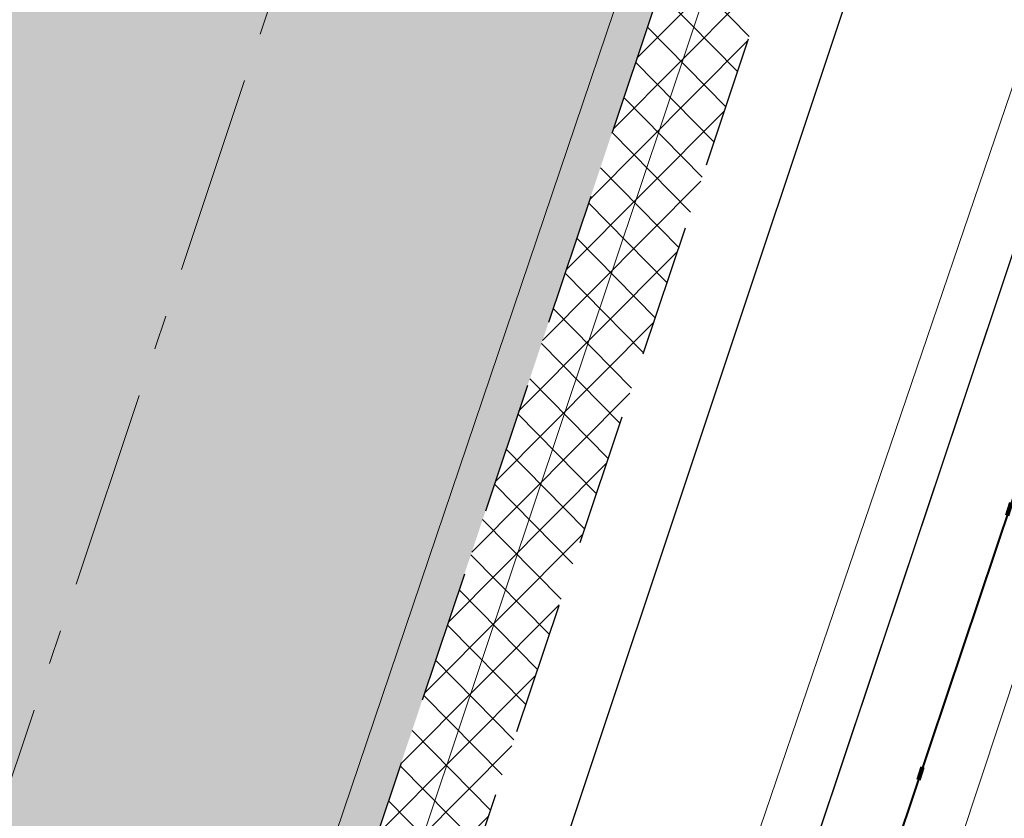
# Model space of a CAD drawing. Header units: metres. Extents: x 6599773 to 13199707, y 5688499 to 11377233.
# Tile 215 of 256: x 6600013 to 6600020, y 5689044 to 5689050. Entities that reach past the tile are written whole.
import ezdxf

# ---------------------------------------------------------------- set-up
doc = ezdxf.new("R2010")
doc.units = ezdxf.units.M
doc.header["$MEASUREMENT"] = 0
for name, pattern in [('1', [0]), ('2_OTKJ', [2, 1.5, -0.5]), ('3_EGJE', [2.5, 1.5, -0.3700000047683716, 0.2600001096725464, -0.369999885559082]), ('9', [1, 0, -1]), ('BTO', [0]), ('BUG', [1.5, 1, -0.5]), ('GUK', [2, 1.5, -0.5]), ('UPT', [0])]:
    doc.linetypes.add(name, pattern=pattern)
for name, color, linetype, lineweight in [('_kolor chodnik', 50, '1', 0), ('_kolor zjazdy kostka', 7, '1', 0), ('_kolor ścieżka', 10, '1', 0), ('_krawedz jezdni i pobocza', 7, 'BUG', 30), ('_linie rozgran', 100, '9', 90), ('_os', 7, '3_EGJE', 13), ('_row', 150, 'CONTINUOUS', 30), ('AS__Nowe_granice', 140, 'CONTINUOUS', 30), ('Kontury', 90, 'GUK', 5), ('OTK_L_0', 7, '2_OTKJ', 5), ('OTK_L_5', 7, 'CONTINUOUS', 5), ('UTTPOM_L_0', 30, 'UPT', 9)]:
    doc.layers.add(name, color=color, linetype=linetype, lineweight=lineweight)
for name, color, linetype, lineweight, true_color in [('_kolor jezdnia', 7, '1', 0, 0x00dbdb), ('_kolor pobocze', 7, '1', 0, 0xff66ff), ('_podział mój', 7, 'BTO', 40, 0xdb70ff)]:
    doc.layers.add(name, color=color, linetype=linetype, lineweight=lineweight, true_color=true_color)
pattern_1 = [(45, (0, 0), (-0.1767766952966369, 0.1767766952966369), []), (135, (0, 0), (-0.1767766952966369, -0.1767766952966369), [])]

msp = doc.modelspace()

# ---------------------------------------------------------------- hatches: boundary and pattern name
at = {"layer": '_kolor chodnik'}
h = msp.add_hatch(dxfattribs=at)
h.set_pattern_fill('ANSI37', color=256, scale=2)
h.set_pattern_definition(pattern_1)
h.paths.add_polyline_path([(6599849.938171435, 5688542.085872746), (6599852.232147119, 5688548.938742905), (6599853.573135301, 5688548.489851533), (6599853.827082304, 5688549.248475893), (6599851.793849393, 5688549.929093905), (6599849.895278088, 5688548.982823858), (6599847.823506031, 5688542.793750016)])
edge = h.paths.add_edge_path()
edge.add_line((6600018.106075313, 5689087.454911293), (6600022.42781917, 5689091.229234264))
edge.add_line((6600022.42781917, 5689091.229234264), (6600020.233254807, 5689093.742094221))
edge.add_line((6600020.233254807, 5689093.742094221), (6600017.159471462, 5689091.057656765))
edge.add_arc((6600023.275194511, 5689085.3851404), 8.341433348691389, 137.1531559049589, 148.8016577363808)
edge.add_line((6600016.140105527, 5689089.706021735), (6600018.106075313, 5689087.454911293))
h.paths.add_polyline_path([(6600038.501784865, 5689187.592294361), (6600037.906968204, 5689187.700586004), (6600037.63829624, 5689186.224843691), (6600038.240083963, 5689186.115282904)])
h.paths.add_polyline_path([(6600069.098302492, 5689360.276020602), (6600068.321239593, 5689360.413462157), (6600068.064048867, 5689358.936495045), (6600068.836639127, 5689358.799546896)])
h.paths.add_polyline_path([(6600082.393785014, 5689362.950258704), (6600082.941124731, 5689366.103121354), (6600081.481377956, 5689366.361351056), (6600080.923159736, 5689363.210828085)])
h.paths.add_polyline_path([(6600074.022236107, 5689388.065861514), (6600072.983907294, 5689388.249860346), (6600072.723374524, 5689386.77253894), (6600073.760538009, 5689386.588865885)])
h.paths.add_polyline_path([(6600105.613104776, 5689486.405659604), (6600106.749499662, 5689489.711933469), (6600105.298891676, 5689490.233346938), (6600104.143487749, 5689486.917306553)], flags=17)
h.paths.add_polyline_path([(6600132.519778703, 5689678.737346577), (6600131.761827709, 5689678.896110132), (6600131.444670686, 5689677.429261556), (6600132.212256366, 5689677.269208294)])
h.paths.add_polyline_path([(6600156.649397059, 5689798.7449027), (6600156.48800471, 5689797.958860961), (6600157.450195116, 5689797.757316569), (6600157.615023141, 5689798.542205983)])
h.paths.add_polyline_path([(6600189.055358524, 5689948.643107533), (6600187.902868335, 5689948.884512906), (6600187.600024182, 5689947.417400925), (6600188.748131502, 5689947.176379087)])
edge = h.paths.add_edge_path()
edge.add_line((6600204.459383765, 5690032.969035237), (6600204.153258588, 5690031.227801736))
edge.add_arc((6600202.328347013, 5690027.299936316), 4.331100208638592, 41.85300125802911, 65.08011549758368, ccw=False)
edge.add_arc((6600032.90393149, 5690051.979071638), 174.020003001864, 352.8070218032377, 353.495463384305)
edge.add_arc((6600202.372679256, 5690027.343587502), 5.999999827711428, 55.12102442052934, 69.64815978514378)
edge = h.paths.add_edge_path()
edge.add_line((6600205.046027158, 5690040.265402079), (6600204.972740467, 5690038.483452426))
edge.add_arc((6600203.986269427, 5690044.401803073), 5.999999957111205, 279.4630688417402, 294.9140560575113)
edge.add_line((6600206.513819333, 5690038.960158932), (6600206.607027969, 5690041.030672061))
edge.add_arc((6600203.986269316, 5690044.401803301), 4.270000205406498, 284.3702444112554, 307.86193139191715, ccw=False)
edge = h.paths.add_edge_path()
edge.add_arc((6600203.547470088, 5690044.558759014), 6.446878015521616, 324.4350091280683, 356.2013368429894, ccw=False)
edge.add_arc((6600203.986269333, 5690044.401803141), 6.00000007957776, 323.2169970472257, 357.4193489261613)
h.paths.add_polyline_path([(6600208.910055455, 5690121.713696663), (6600208.146285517, 5690121.748120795), (6600207.125602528, 5690121.794124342), (6600209.971605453, 5690121.665851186)])
edge = h.paths.add_edge_path()
edge.add_line((6600238.769818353, 5690481.648294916), (6600240.338176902, 5690490.873746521))
edge.add_line((6600240.338176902, 5690490.873746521), (6600241.251295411, 5690510.829461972))
edge.add_line((6600241.251295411, 5690510.829461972), (6600239.524022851, 5690510.928942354))
edge.add_line((6600239.524022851, 5690510.928942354), (6600238.633343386, 5690491.167757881))
edge.add_line((6600238.633343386, 5690491.167757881), (6600234.579716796, 5690467.661262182))
edge.add_line((6600234.579716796, 5690467.661262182), (6600234.449796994, 5690464.966873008))
edge.add_arc((6600242.443669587, 5690464.607462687), 8.00194818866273, 177.4256738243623, 268.2543056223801)
edge.add_line((6600242.199903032, 5690456.609228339), (6600242.216657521, 5690457.359274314))
edge.add_line((6600242.216657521, 5690457.359274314), (6600242.305257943, 5690458.836738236))
edge.add_arc((6600242.444504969, 5690464.607952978), 5.772894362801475, 177.0298084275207, 268.6178439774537, ccw=False)
edge.add_line((6600236.679365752, 5690464.907083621), (6600236.951876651, 5690470.95443634))
edge.add_line((6600236.951876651, 5690470.95443634), (6600238.150786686, 5690478.210832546))
edge.add_line((6600238.150786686, 5690478.210832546), (6600238.769818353, 5690481.648294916))
h.paths.add_polyline_path([(6600238.769818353, 5690481.648294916), (6600238.150786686, 5690478.210832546), (6600239.670056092, 5690477.930590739), (6600240.266710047, 5690481.376366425)], flags=17)
edge = h.paths.add_edge_path()
edge.add_line((6600223.366500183, 5690460.339976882), (6600223.276803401, 5690457.948865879))
edge.add_arc((6600221.105749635, 5690465.64864014), 7.999999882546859, 285.7465040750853, 299.8464885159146)
edge.add_line((6600225.08717264, 5690458.709744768), (6600225.240084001, 5690461.623695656))
edge.add_arc((6600221.105749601, 5690465.648640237), 5.769999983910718, 293.06724420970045, 315.7681070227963, ccw=False)
edge = h.paths.add_edge_path()
edge.add_arc((6600220.025145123, 5690444.676291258), 5.77000016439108, 37.996647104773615, 59.94382588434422, ccw=False)
edge.add_line((6600224.572175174, 5690448.22839199), (6600224.817793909, 5690451.081798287))
edge.add_arc((6600220.025145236, 5690444.676291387), 7.999999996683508, 53.19588653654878, 68.15166733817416)
edge.add_line((6600223.00235276, 5690452.101669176), (6600222.91504296, 5690449.670427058))
edge = h.paths.add_edge_path()
edge.add_arc((6600221.105749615, 5690465.648640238), 7.999999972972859, 328.0222308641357, 357.0132597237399)
edge.add_line((6600229.094882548, 5690465.23180147), (6600229.218816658, 5690467.593604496))
edge.add_line((6600229.218816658, 5690467.593604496), (6600228.218919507, 5690467.645774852))
edge.add_line((6600228.218919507, 5690467.645774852), (6600227.891778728, 5690461.411918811))
h.paths.add_polyline_path([(6600200.980142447, 5690012.236744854), (6600202.31727834, 5690011.956662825), (6600202.522293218, 5690012.935421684), (6600201.182321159, 5690013.216097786)])
h.paths.add_polyline_path([(6600196.457878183, 5689983.98337835), (6600195.202332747, 5689984.246370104), (6600194.899091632, 5689982.777335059), (6600196.150355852, 5689982.515240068)])
edge = h.paths.add_edge_path()
edge.add_line((6600112.305909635, 5689517.99101877), (6600112.691041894, 5689519.807934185))
edge.add_line((6600112.691041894, 5689519.807934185), (6600113.245521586, 5689522.423769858))
edge.add_line((6600113.245521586, 5689522.423769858), (6600111.553124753, 5689522.782507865))
edge.add_line((6600111.553124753, 5689522.782507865), (6600107.405864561, 5689503.217226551))
edge.add_line((6600107.405864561, 5689503.217226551), (6600099.494506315, 5689480.361667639))
edge.add_line((6600099.494506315, 5689480.361667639), (6600099.182814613, 5689478.891218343))
edge.add_arc((6600107.008997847, 5689477.232359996), 8.000059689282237, 168.0325629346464, 257.7529108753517)
edge.add_line((6600105.311960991, 5689469.414366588), (6600105.784990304, 5689471.593619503))
edge.add_arc((6600107.008927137, 5689477.232314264), 5.769999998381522, 168.0321375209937, 257.7533362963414, ccw=False)
edge.add_line((6600101.364343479, 5689478.42879883), (6600101.647245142, 5689479.76342708))
edge.add_line((6600101.647245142, 5689479.76342708), (6600104.143487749, 5689486.917306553))
edge.add_line((6600104.143487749, 5689486.917306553), (6600105.298891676, 5689490.233346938))
edge.add_line((6600105.298891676, 5689490.233346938), (6600108.240043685, 5689498.809726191))
edge.add_line((6600108.240043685, 5689498.809726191), (6600112.305909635, 5689517.99101877))
h.paths.add_polyline_path([(6600136.009573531, 5689645.499114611), (6600138.333647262, 5689645.012304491), (6600138.661671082, 5689646.578318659), (6600134.869459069, 5689647.372651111)])
at = {"layer": '_kolor jezdnia'}
h = msp.add_hatch(dxfattribs=at)
h.set_pattern_fill('ANSI37', color=256, scale=2.2)
h.set_pattern_definition([(311.9999999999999, (0, 0), (0.2043648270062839, 0.1840109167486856), []), (41.99999999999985, (0, 0), (-0.1840109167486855, 0.2043648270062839), [])])
edge = h.paths.add_edge_path()
edge.add_line((6599833.066047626, 5688539.933393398), (6599850.649511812, 5688527.983462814))
edge.add_arc((6599857.337592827, 5688536.653968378), 10.95025544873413, 169.5012687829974, 232.3548431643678, ccw=False)
edge.add_arc((6599858.085851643, 5688536.618142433), 11.69295282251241, 162.2507788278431, 169.9967502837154, ccw=False)
edge.add_line((6599846.949484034, 5688540.182754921), (6599847.823506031, 5688542.793750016))
edge.add_line((6599847.823506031, 5688542.793750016), (6599849.895278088, 5688548.982823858))
edge.add_line((6599849.895278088, 5688548.982823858), (6599852.434748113, 5688556.56906746))
edge.add_line((6599852.434748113, 5688556.56906746), (6599928.48625871, 5688783.760284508))
edge.add_line((6599928.48625871, 5688783.760284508), (6599931.025728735, 5688791.34652811))
edge.add_line((6599931.025728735, 5688791.34652811), (6599996.657773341, 5688987.411326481))
edge.add_line((6599996.657773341, 5688987.411326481), (6599999.197243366, 5688994.997570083))
edge.add_line((6599999.197243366, 5688994.997570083), (6600021.930100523, 5689062.908193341))
edge.add_line((6600021.930100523, 5689062.908193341), (6600017.620224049, 5689067.371531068))
edge.add_line((6600017.620224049, 5689067.371531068), (6600016.714558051, 5689064.654078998))
edge.add_line((6600016.714558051, 5689064.654078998), (6600012.423620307, 5689051.835617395))
edge.add_line((6600012.423620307, 5689051.835617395), (6600009.884150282, 5689044.249373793))
edge.add_line((6600009.884150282, 5689044.249373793), (6599977.53516164, 5688947.612159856))
edge.add_line((6599977.53516164, 5688947.612159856), (6599974.995691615, 5688940.025916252))
edge.add_line((6599974.995691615, 5688940.025916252), (6599942.096912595, 5688841.746295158))
edge.add_line((6599942.096912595, 5688841.746295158), (6599939.557442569, 5688834.160051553))
edge.add_line((6599939.557442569, 5688834.160051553), (6599882.679288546, 5688664.246042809))
edge.add_line((6599882.679288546, 5688664.246042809), (6599880.139818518, 5688656.659799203))
edge.add_line((6599880.139818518, 5688656.659799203), (6599852.464543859, 5688573.984527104))
edge.add_line((6599852.464543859, 5688573.984527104), (6599842.470137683, 5688544.127903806))
edge.add_arc((6599835.706422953, 5688546.652910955), 7.219660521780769, 248.54809133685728, 339.52856074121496, ccw=False)
h.paths.add_polyline_path([(6600044.653202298, 5689172.271628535), (6600046.276244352, 5689181.431901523), (6600047.759199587, 5689189.801539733), (6600051.0603021, 5689208.432603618), (6600052.368792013, 5689215.817578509), (6600054.808584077, 5689229.587499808), (6600056.11707399, 5689236.972474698), (6600057.346666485, 5689243.912161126), (6600058.655146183, 5689251.297078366), (6600058.831439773, 5689252.292060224), (6600060.098987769, 5689259.445963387), (6600060.139929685, 5689259.677035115), (6600061.407468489, 5689266.830886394), (6600072.329030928, 5689328.470998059), (6600073.637511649, 5689335.855921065), (6600077.337304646, 5689356.73715072), (6600078.820259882, 5689365.106788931), (6600081.142794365, 5689378.214921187), (6600082.53851694, 5689386.092227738), (6600095.187867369, 5689457.483787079), (6600091.082877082, 5689465.8405575), (6600089.043088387, 5689454.328211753), (6600087.870641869, 5689447.711051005), (6600087.560133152, 5689445.958573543), (6600086.562151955, 5689440.326076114), (6600082.433200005, 5689417.022719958), (6600080.95024477, 5689408.65308175), (6600077.202698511, 5689387.502337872), (6600075.719743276, 5689379.132699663), (6600073.469199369, 5689366.430874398), (6600071.986244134, 5689358.061236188), (6600069.986864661, 5689346.776955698), (6600068.591142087, 5689338.899649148), (6600065.559290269, 5689321.78820693), (6600064.163567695, 5689313.91090038), (6600059.719426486, 5689288.828650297), (6600058.323703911, 5689280.951343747), (6600057.563846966, 5689276.662793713), (6600056.168124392, 5689268.785487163), (6600054.804920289, 5689261.091711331), (6600053.409197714, 5689253.214404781), (6600053.264817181, 5689252.399536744), (6600051.869094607, 5689244.522230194), (6600051.183555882, 5689240.653124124), (6600049.787833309, 5689232.775817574), (6600046.593849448, 5689214.749319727), (6600045.198126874, 5689206.872013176), (6600044.41754409, 5689202.466488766), (6600042.934588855, 5689194.096850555), (6600036.429952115, 5689157.38538759), (6600034.94699688, 5689149.01574938), (6600030.579776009, 5689124.367629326), (6600027.529365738, 5689107.151445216), (6600024.895072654, 5689094.014582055), (6600030.583685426, 5689094.264316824), (6600032.945013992, 5689106.191885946), (6600043.170247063, 5689163.901990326)])
edge = h.paths.add_edge_path()
edge.add_line((6600111.106812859, 5689535.144351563), (6600111.256844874, 5689535.85214863))
edge.add_line((6600111.256844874, 5689535.85214863), (6600112.915748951, 5689543.678261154))
edge.add_line((6600112.915748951, 5689543.678261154), (6600117.304772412, 5689564.384094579))
edge.add_line((6600117.304772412, 5689564.384094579), (6600119.067357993, 5689572.699339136))
edge.add_line((6600119.067357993, 5689572.699339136), (6600120.087667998, 5689577.512794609))
edge.add_line((6600120.087667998, 5689577.512794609), (6600121.64289057, 5689584.849775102))
edge.add_line((6600121.64289057, 5689584.849775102), (6600128.436769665, 5689616.900852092))
edge.add_line((6600128.436769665, 5689616.900852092), (6600129.991992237, 5689624.237832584))
edge.add_line((6600129.991992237, 5689624.237832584), (6600132.660554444, 5689636.827148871))
edge.add_line((6600132.660554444, 5689636.827148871), (6600133.208838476, 5689639.444704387))
edge.add_line((6600133.208838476, 5689639.444704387), (6600134.848957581, 5689647.274775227))
edge.add_line((6600134.848957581, 5689647.274775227), (6600138.97649476, 5689666.979995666))
edge.add_line((6600138.97649476, 5689666.979995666), (6600140.51410642, 5689674.320687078))
edge.add_line((6600140.51410642, 5689674.320687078), (6600145.209128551, 5689696.735129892))
edge.add_line((6600145.209128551, 5689696.735129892), (6600146.746740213, 5689704.075821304))
edge.add_line((6600146.746740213, 5689704.075821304), (6600151.462308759, 5689726.588354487))
edge.add_line((6600151.462308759, 5689726.588354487), (6600152.999920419, 5689733.929045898))
edge.add_line((6600152.999920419, 5689733.929045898), (6600155.244070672, 5689744.642813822))
edge.add_line((6600155.244070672, 5689744.642813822), (6600156.781682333, 5689751.983505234))
edge.add_line((6600156.781682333, 5689751.983505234), (6600161.635515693, 5689775.156126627))
edge.add_line((6600161.635515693, 5689775.156126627), (6600163.378142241, 5689783.475576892))
edge.add_line((6600163.378142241, 5689783.475576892), (6600163.850769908, 5689785.731942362))
edge.add_line((6600163.850769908, 5689785.731942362), (6600167.028500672, 5689800.90270461))
edge.add_line((6600167.028500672, 5689800.90270461), (6600179.490888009, 5689860.399222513))
edge.add_line((6600179.490888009, 5689860.399222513), (6600181.233514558, 5689868.718672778))
edge.add_line((6600181.233514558, 5689868.718672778), (6600181.84713393, 5689871.648144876))
edge.add_line((6600181.84713393, 5689871.648144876), (6600183.38474559, 5689878.988836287))
edge.add_line((6600183.38474559, 5689878.988836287), (6600184.935818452, 5689886.393792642))
edge.add_line((6600184.935818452, 5689886.393792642), (6600186.575937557, 5689894.223863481))
edge.add_line((6600186.575937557, 5689894.223863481), (6600194.051338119, 5689929.912074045))
edge.add_line((6600194.051338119, 5689929.912074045), (6600195.691457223, 5689937.742144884))
edge.add_line((6600195.691457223, 5689937.742144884), (6600202.915799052, 5689972.231779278))
edge.add_line((6600202.915799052, 5689972.231779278), (6600204.555918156, 5689980.061850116))
edge.add_line((6600204.555918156, 5689980.061850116), (6600206.062781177, 5689987.255744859))
edge.add_line((6600206.062781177, 5689987.255744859), (6600207.702900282, 5689995.085815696))
edge.add_line((6600207.702900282, 5689995.085815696), (6600210.232559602, 5690007.162628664))
edge.add_line((6600210.232559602, 5690007.162628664), (6600211.694938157, 5690014.144150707))
edge.add_arc((6600028.177652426, 5690052.584442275), 187.5000004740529, 348.1696294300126, 357.4195276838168)
edge.add_line((6600215.487522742, 5690044.142720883), (6600208.310270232, 5690026.480446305))
edge.add_arc((6600032.903933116, 5690051.97907145), 177.2500013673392, 348.1696294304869, 351.7289130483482, ccw=False)
edge.add_line((6600206.38894146, 5690015.640182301), (6600205.966941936, 5690013.625519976))
edge.add_line((6600205.966941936, 5690013.625519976), (6600204.326822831, 5690005.795449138))
edge.add_line((6600204.326822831, 5690005.795449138), (6600197.076961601, 5689971.183982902))
edge.add_line((6600197.076961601, 5689971.183982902), (6600195.334335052, 5689962.864532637))
edge.add_line((6600195.334335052, 5689962.864532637), (6600193.44722506, 5689953.855305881))
edge.add_line((6600193.44722506, 5689953.855305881), (6600191.909227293, 5689946.512771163))
edge.add_line((6600191.909227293, 5689946.512771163), (6600185.49684423, 5689915.899498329))
edge.add_line((6600185.49684423, 5689915.899498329), (6600183.856521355, 5689908.068454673))
edge.add_line((6600183.856521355, 5689908.068454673), (6600182.066605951, 5689899.523243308))
edge.add_line((6600182.066605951, 5689899.523243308), (6600180.32407057, 5689891.204228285))
edge.add_line((6600180.32407057, 5689891.204228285), (6600174.320344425, 5689862.541919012))
edge.add_line((6600174.320344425, 5689862.541919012), (6600172.577809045, 5689854.222903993))
edge.add_line((6600172.577809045, 5689854.222903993), (6600163.663810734, 5689811.666703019))
edge.add_line((6600163.663810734, 5689811.666703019), (6600162.023782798, 5689803.837067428))
edge.add_line((6600162.023782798, 5689803.837067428), (6600160.924220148, 5689798.587659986))
edge.add_line((6600160.924220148, 5689798.587659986), (6600159.279208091, 5689790.734229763))
edge.add_line((6600159.279208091, 5689790.734229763), (6600157.107250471, 5689780.365115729))
edge.add_line((6600157.107250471, 5689780.365115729), (6600155.462238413, 5689772.511685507))
edge.add_line((6600155.462238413, 5689772.511685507), (6600153.380318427, 5689762.572418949))
edge.add_line((6600153.380318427, 5689762.572418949), (6600151.735124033, 5689754.718118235))
edge.add_line((6600151.735124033, 5689754.718118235), (6600148.586504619, 5689739.686336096))
edge.add_line((6600148.586504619, 5689739.686336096), (6600146.885007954, 5689731.563243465))
edge.add_line((6600146.885007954, 5689731.563243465), (6600141.75088822, 5689707.052510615))
edge.add_line((6600141.75088822, 5689707.052510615), (6600140.110896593, 5689699.223048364))
edge.add_line((6600140.110896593, 5689699.223048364), (6600133.483561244, 5689667.583574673))
edge.add_line((6600133.483561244, 5689667.583574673), (6600131.860394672, 5689659.834436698))
edge.add_line((6600131.860394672, 5689659.834436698), (6600131.740984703, 5689659.26436315))
edge.add_line((6600131.740984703, 5689659.26436315), (6600130.117814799, 5689651.515209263))
edge.add_line((6600130.117814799, 5689651.515209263), (6600127.278733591, 5689637.961189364))
edge.add_line((6600127.278733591, 5689637.961189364), (6600126.924568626, 5689636.290366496))
edge.add_line((6600126.924568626, 5689636.290366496), (6600125.166244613, 5689627.995226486))
edge.add_line((6600125.166244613, 5689627.995226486), (6600118.009503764, 5689594.232298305))
edge.add_line((6600118.009503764, 5689594.232298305), (6600116.251179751, 5689585.937158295))
edge.add_line((6600116.251179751, 5689585.937158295), (6600113.665314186, 5689573.737975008))
edge.add_line((6600113.665314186, 5689573.737975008), (6600111.898534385, 5689565.402943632))
edge.add_line((6600111.898534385, 5689565.402943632), (6600104.889982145, 5689532.33911599))
edge.add_line((6600104.889982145, 5689532.33911599), (6600103.226635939, 5689524.492047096))
edge.add_line((6600103.226635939, 5689524.492047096), (6600096.623876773, 5689493.342605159))
edge.add_line((6600096.623876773, 5689493.342605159), (6600094.968986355, 5689485.53542763))
edge.add_line((6600094.968986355, 5689485.53542763), (6600094.300101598, 5689482.379870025))
edge.add_line((6600094.300101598, 5689482.379870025), (6600099.182814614, 5689478.891218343))
edge.add_line((6600099.182814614, 5689478.891218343), (6600099.494506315, 5689480.361667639))
edge.add_line((6600099.494506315, 5689480.361667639), (6600111.106812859, 5689535.144351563))
edge = h.paths.add_edge_path()
edge.add_arc((6600239.213891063, 5690851.4003676), 10.0000000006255, -2.8342403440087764, 76.13703556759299, ccw=False)
edge.add_line((6600249.201658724, 5690850.905901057), (6600249.082723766, 5690848.503524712))
edge.add_line((6600249.082723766, 5690848.503524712), (6600247.016487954, 5690806.767468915))
edge.add_line((6600247.016487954, 5690806.767468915), (6600246.092398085, 5690789.152178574))
edge.add_line((6600246.092398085, 5690789.152178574), (6600233.768116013, 5690572.015170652))
edge.add_line((6600233.768116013, 5690572.015170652), (6600228.959056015, 5690465.29620206))
edge.add_line((6600228.959056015, 5690465.29620206), (6600234.588724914, 5690465.017134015))
edge.add_line((6600234.588724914, 5690465.017134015), (6600239.26254019, 5690571.767576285))
edge.add_line((6600239.26254019, 5690571.767576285), (6600252.505038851, 5690806.400146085))
edge.add_line((6600252.505038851, 5690806.400146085), (6600254.569211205, 5690848.094521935))
edge.add_arc((6600262.559425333, 5690847.6989487), 7.999999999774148, 76.13703557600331, 177.1657596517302, ccw=False)
edge.add_line((6600264.476229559, 5690855.465921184), (6600241.609896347, 5690861.109083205))
edge = h.paths.add_edge_path()
edge.add_line((6600250.031475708, 5690451.625307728), (6600250.231741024, 5690455.772579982))
edge.add_line((6600250.231741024, 5690455.772579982), (6600246.257763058, 5690456.417303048))
edge.add_line((6600246.257763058, 5690456.417303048), (6600242.171761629, 5690456.61060902))
edge.add_arc((6600242.563100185, 5690464.586983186), 7.985968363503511, 176.9123644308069, 267.1911945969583, ccw=False)
edge.add_line((6600234.588724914, 5690465.017134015), (6600228.959056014, 5690465.29620206))
edge.add_arc((6600220.965133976, 5690465.657286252), 8.002072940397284, 267.8289300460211, 357.413716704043, ccw=False)
edge.add_line((6600220.661989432, 5690457.660957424), (6600212.406915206, 5690458.119572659))
edge.add_line((6600212.406915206, 5690458.119572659), (6600208.431872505, 5690457.817501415))
edge.add_line((6600208.431872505, 5690457.817501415), (6600208.233912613, 5690454.548331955))
edge.add_line((6600208.233912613, 5690454.548331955), (6600212.129565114, 5690453.127270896))
edge.add_line((6600212.129565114, 5690453.127270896), (6600218.640548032, 5690452.76554962))
edge.add_line((6600218.640548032, 5690452.76554962), (6600216.486747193, 5690452.885205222))
edge.add_line((6600216.486747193, 5690452.885205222), (6600220.46890539, 5690452.663974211))
edge.add_arc((6600220.025145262, 5690444.676291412), 7.999999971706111, -0.3386579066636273, 86.8201700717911, ccw=False)
edge.add_line((6600228.025005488, 5690444.629006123), (6600227.803602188, 5690439.649256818))
edge.add_line((6600227.803602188, 5690439.649256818), (6600226.885525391, 5690435.936828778))
edge.add_line((6600226.885525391, 5690435.936828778), (6600225.534849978, 5690405.967249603))
edge.add_line((6600225.534849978, 5690405.967249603), (6600226.115199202, 5690402.187514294))
edge.add_line((6600226.115199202, 5690402.187514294), (6600213.445139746, 5690121.008786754))
edge.add_line((6600213.445139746, 5690121.008786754), (6600213.352800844, 5690118.960058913))
edge.add_line((6600213.352800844, 5690118.960058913), (6600209.980184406, 5690044.131649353))
edge.add_arc((6600203.986269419, 5690044.401803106), 5.999999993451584, 257.4162346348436, 357.41934921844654, ccw=False)
edge.add_line((6600202.679069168, 5690038.545931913), (6600201.589735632, 5690033.666039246))
edge.add_line((6600201.589735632, 5690033.666039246), (6600203.67987942, 5690033.199458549))
edge.add_arc((6600202.372679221, 5690027.343587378), 5.999999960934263, -8.27108729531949, 77.41623506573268, ccw=False)
edge.add_line((6600208.310270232, 5690026.480446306), (6600215.487522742, 5690044.142720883))
edge.add_line((6600215.487522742, 5690044.142720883), (6600216.199687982, 5690059.944661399))
edge.add_line((6600216.199687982, 5690059.944661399), (6600216.537356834, 5690067.437056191))
edge.add_line((6600216.537356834, 5690067.437056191), (6600223.893528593, 5690230.66011469))
edge.add_line((6600223.893528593, 5690230.66011469), (6600224.231197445, 5690238.152509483))
edge.add_line((6600224.231197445, 5690238.152509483), (6600233.507835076, 5690443.987992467))
edge.add_arc((6600241.499722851, 5690443.627812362), 7.999999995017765, 87.29208981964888, 177.4195277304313, ccw=False)
edge.add_line((6600241.877677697, 5690451.618879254), (6600246.021541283, 5690451.422886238))
edge.add_line((6600246.021541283, 5690451.422886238), (6600246.427694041, 5690451.443388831))
edge.add_line((6600246.427694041, 5690451.443388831), (6600246.793970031, 5690451.461878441))
edge.add_line((6600246.793970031, 5690451.461878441), (6600250.031475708, 5690451.625307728))
edge = h.paths.add_edge_path()
edge.add_line((6600007.33756506, 5689086.20374581), (6600006.980466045, 5689080.740822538))
edge.add_line((6600006.980466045, 5689080.740822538), (6600007.229745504, 5689080.720859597))
edge.add_line((6600007.229745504, 5689080.720859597), (6600008.093335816, 5689080.601653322))
edge.add_line((6600008.093335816, 5689080.601653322), (6600008.702681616, 5689080.53831051))
edge.add_arc((6600008.140193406, 5689070.554142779), 9.999999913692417, -18.557800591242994, 86.77547804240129, ccw=False)
edge.add_line((6600017.620224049, 5689067.371531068), (6600021.930100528, 5689062.908193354))
edge.add_arc((6599734.83819726, 5689159.011261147), 302.7499967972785, 341.4922000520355, 343.8640860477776)
edge.add_arc((6600034.895369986, 5689072.315877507), 9.581213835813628, 98.63328270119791, 164.5273290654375, ccw=False)
edge.add_line((6600033.457137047, 5689081.788529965), (6600033.832640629, 5689081.798737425))
edge.add_line((6600033.832640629, 5689081.798737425), (6600034.422462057, 5689082.05700874))
edge.add_line((6600034.422462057, 5689082.05700874), (6600036.833623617, 5689082.139040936))
edge.add_line((6600036.833623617, 5689082.139040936), (6600036.730225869, 5689087.148851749))
edge.add_line((6600036.730225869, 5689087.148851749), (6600036.579860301, 5689087.134303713))
edge.add_arc((6600036.479565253, 5689093.136286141), 6.002820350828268, 169.1687651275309, 270.9573417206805, ccw=False)
edge.add_line((6600030.583685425, 5689094.264316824), (6600024.895072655, 5689094.014582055))
edge.add_arc((6600015.200558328, 5689096.162123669), 9.929528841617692, 271.0943432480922, 347.5094668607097, ccw=False)
edge.add_arc((6600014.909438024, 5689089.646776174), 3.446070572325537, 264.4236009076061, 278.0194998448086, ccw=False)
edge.add_line((6600014.574573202, 5689086.217014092), (6600014.299554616, 5689086.232508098))
edge.add_line((6600014.299554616, 5689086.232508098), (6600010.474232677, 5689086.448019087))
edge.add_line((6600010.474232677, 5689086.448019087), (6600007.33756506, 5689086.20374581))
edge = h.paths.add_edge_path()
edge.add_line((6600105.490725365, 5689463.953528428), (6600106.927559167, 5689464.047234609))
edge.add_line((6600106.927559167, 5689464.047234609), (6600107.835, 5689468.66))
edge.add_line((6600107.835, 5689468.66), (6600105.311960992, 5689469.414366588))
edge.add_arc((6600107.008997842, 5689477.232359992), 8.000059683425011, 168.0325628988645, 257.7529109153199, ccw=False)
edge.add_line((6600099.182814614, 5689478.891218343), (6600094.300101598, 5689482.379870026))
edge.add_arc((6600586.245114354, 5689378.10423892), 502.8750369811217, 168.032376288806, 169.9522165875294)
edge.add_line((6600091.082877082, 5689465.8405575), (6600095.187867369, 5689457.483787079))
edge.add_arc((6600103.06517392, 5689456.088064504), 8.000000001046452, 77.7533362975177, 169.9524553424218, ccw=False)
edge.add_line((6600104.762140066, 5689463.906012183), (6600105.490725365, 5689463.953528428))
at = {"layer": '_kolor pobocze'}
h = msp.add_hatch(dxfattribs=at)
h.set_pattern_fill('ANSI37', color=256, scale=2)
h.set_pattern_definition(pattern_1)
edge = h.paths.add_edge_path()
edge.add_line((6600035.926965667, 5689101.56944285), (6600036.046865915, 5689102.311543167))
edge.add_arc((6600058.171848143, 5689233.778275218), 133.3154772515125, 259.4578941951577, 260.4470163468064, ccw=False)
edge.add_line((6600033.780707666, 5689102.713067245), (6600032.142559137, 5689101.847662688))
edge.add_arc((6599734.838175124, 5689159.011266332), 302.7500195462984, 347.6801154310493, 349.11639019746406, ccw=False)
edge.add_arc((6600036.478170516, 5689093.133441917), 6.000000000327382, 167.68011541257, 271.5571101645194)
edge.add_line((6600036.64121064, 5689087.1356575), (6600036.730491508, 5689087.137804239))
edge.add_line((6600036.730491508, 5689087.137804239), (6600036.71246321, 5689087.887583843))
edge.add_line((6600036.71246321, 5689087.887583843), (6600036.559840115, 5689087.884077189))
edge.add_arc((6600036.482532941, 5689093.14290691), 5.259397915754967, 170.6455005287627, 270.84221319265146, ccw=False)
edge.add_arc((6600545.796425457, 5688991.216220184), 524.6691769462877, 167.9170060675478, 168.7028219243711, ccw=False)
edge.add_line((6600032.751078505, 5689101.044345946), (6600034.011432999, 5689101.917298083))
edge.add_line((6600034.011432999, 5689101.917298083), (6600035.926965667, 5689101.56944285))
edge = h.paths.add_edge_path()
edge.add_line((6600002.828843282, 5688994.032881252), (6600003.066918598, 5688994.744091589))
edge.add_line((6600003.066918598, 5688994.744091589), (6600001.227880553, 5688995.359703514))
edge.add_line((6600001.227880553, 5688995.359703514), (6600000.55876659, 5688996.702196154))
edge.add_line((6600000.55876659, 5688996.702196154), (6600022.641310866, 5689062.67011804))
edge.add_arc((6599734.83819395, 5689159.011262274), 303.5000002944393, 341.4922000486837, 343.8640860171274)
edge.add_arc((6600035.267451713, 5689072.092773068), 9.250000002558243, 91.55711016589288, 163.8640860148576, ccw=False)
edge.add_line((6600035.016098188, 5689081.339357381), (6600036.868703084, 5689081.389717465))
edge.add_line((6600036.868703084, 5689081.389717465), (6600036.850674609, 5689082.139504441))
edge.add_line((6600036.850674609, 5689082.139504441), (6600034.995718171, 5689082.089080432))
edge.add_arc((6600035.267451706, 5689072.092773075), 9.999999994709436, 91.55711014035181, 163.8640860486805)
edge.add_arc((6599734.838192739, 5689159.011262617), 302.7500015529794, 341.4922000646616, 343.8640860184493, ccw=False)
edge.add_line((6600021.930100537, 5689062.908193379), (6599999.748942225, 5688996.6456785))
edge.add_line((6599999.748942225, 5688996.6456785), (6600000.695212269, 5688994.747107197))
edge.add_line((6600000.695212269, 5688994.747107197), (6600002.828843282, 5688994.032881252))
h.paths.add_polyline_path([(6599971.7492186, 5688907.297112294), (6599971.084233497, 5688908.631320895), (6599997.822068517, 5688988.526766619), (6599999.164561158, 5688989.195880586), (6600001.003599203, 5688988.580268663), (6600001.241674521, 5688989.291479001), (6599999.108043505, 5688990.005704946), (6599997.2094722, 5688989.059434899), (6599970.270280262, 5688908.583087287), (6599971.216550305, 5688906.684515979), (6599973.350181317, 5688905.970290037), (6599973.588256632, 5688906.681500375)])
h.paths.add_polyline_path([(6599932.504667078, 5688790.060553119), (6599931.835553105, 5688791.403045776), (6599968.343406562, 5688900.4641754), (6599969.685899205, 5688901.133289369), (6599971.524937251, 5688900.517677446), (6599971.763012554, 5688901.228887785), (6599969.629381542, 5688901.94311373), (6599967.730810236, 5688900.996843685), (6599931.025728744, 5688791.34652811), (6599931.971998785, 5688789.447956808), (6599933.988392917, 5688788.772975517), (6599934.226774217, 5688789.484136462)])
at = {"layer": '_kolor zjazdy kostka'}
h = msp.add_hatch(dxfattribs=at)
h.set_pattern_fill('ANSI37', color=256, scale=2)
h.set_pattern_definition(pattern_1)
h.paths.add_polyline_path([(6600244.137440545, 5690813.934732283), (6600242.369522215, 5690814.022127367), (6600242.097568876, 5690808.528921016), (6600243.865482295, 5690808.44142671)])
h.paths.add_polyline_path([(6600247.012128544, 5690806.679412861), (6600247.44273645, 5690815.377295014), (6600247.393289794, 5690814.378518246), (6600247.113277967, 5690808.722537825)])
h.paths.add_polyline_path([(6600242.297085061, 5690788.088808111), (6600240.958726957, 5690788.155683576), (6600240.648818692, 5690782.664569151), (6600241.987258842, 5690782.599147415)])
h.paths.add_polyline_path([(6600245.558275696, 5690780.919298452), (6600246.037231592, 5690789.405686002), (6600244.985820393, 5690788.453468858), (6600244.612601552, 5690781.981345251)])
h.paths.add_polyline_path([(6600241.348405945, 5690723.711515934), (6600242.272017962, 5690722.691689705), (6600242.749709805, 5690731.155680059), (6600241.698138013, 5690730.203317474), (6600241.472690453, 5690726.27550499)])
h.paths.add_polyline_path([(6600225.772794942, 5690394.589141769), (6600224.731429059, 5690393.637598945), (6600224.461246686, 5690387.644646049), (6600225.412923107, 5690386.603142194)])
h.paths.add_polyline_path([(6600223.012390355, 5690333.280720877), (6600223.372595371, 5690341.272607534), (6600222.32835346, 5690340.318436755), (6600222.058239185, 5690334.324941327)])
h.paths.add_polyline_path([(6600215.496388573, 5690166.390602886), (6600215.856593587, 5690174.382489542), (6600214.812834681, 5690173.428760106), (6600214.542018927, 5690167.435062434)])
h.paths.add_polyline_path([(6600212.446537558, 5690121.053392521), (6600213.399499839, 5690120.010473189), (6600213.788744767, 5690128.503024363), (6600212.745135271, 5690127.54943145)])
h.paths.add_polyline_path([(6600209.977420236, 5690121.665589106), (6600210.225142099, 5690127.162117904), (6600207.346107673, 5690127.291879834), (6600207.119593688, 5690121.794395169)])
h.paths.add_polyline_path([(6600207.950178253, 5690070.725854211), (6600204.880846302, 5690070.828947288), (6600204.643784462, 5690065.333808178), (6600207.702521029, 5690065.204598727)])
h.paths.add_polyline_path([(6600200.981479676, 5690012.236464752), (6600199.969248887, 5690007.339980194), (6600201.282587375, 5690007.064882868), (6600202.31726072, 5690011.956666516)])
h.paths.add_polyline_path([(6600193.613960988, 5689970.406358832), (6600192.398010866, 5689970.660657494), (6600191.286205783, 5689965.274578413), (6600192.486379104, 5689965.023185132)])
h.paths.add_polyline_path([(6600189.061271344, 5689948.671423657), (6600189.984133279, 5689953.050774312), (6600188.818902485, 5689953.32186217), (6600187.908781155, 5689948.91282903)])
h.paths.add_polyline_path([(6600180.976201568, 5689915.317449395), (6600179.952861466, 5689910.421322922), (6600181.008474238, 5689910.200199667), (6600182.033843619, 5689915.09540201)])
h.paths.add_polyline_path([(6600176.508279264, 5689893.538690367), (6600177.476023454, 5689893.335973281), (6600178.603605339, 5689898.719146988), (6600177.636002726, 5689898.922290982)])
h.paths.add_polyline_path([(6600179.28182965, 5689859.401159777), (6600180.522246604, 5689860.211927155), (6600181.057490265, 5689860.561775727), (6600183.598022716, 5689860.029600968), (6600184.726606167, 5689865.412570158), (6600182.186324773, 5689865.943033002), (6600181.604764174, 5689866.832779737), (6600181.024456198, 5689867.720610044)])
h.paths.add_polyline_path([(6600160.20081012, 5689810.862606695), (6600159.232772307, 5689811.065842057), (6600158.207991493, 5689806.171529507), (6600159.17573568, 5689805.968812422)])
h.paths.add_polyline_path([(6600156.493917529, 5689797.987177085), (6600155.463416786, 5689793.068691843), (6600156.431160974, 5689792.865974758), (6600157.461419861, 5689797.784520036)])
edge = h.paths.add_edge_path()
edge.add_arc((6600173.111981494, 5689800.679690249), 5.999999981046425, 204.6731153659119, 239.5411154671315, ccw=False)
edge.add_arc((6600173.162096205, 5689800.685330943), 6.047914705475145, 168.3203586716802, 204.5234866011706, ccw=False)
edge.add_line((6600167.239404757, 5689801.909666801), (6600163.65166784, 5689784.781499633))
edge.add_arc((6600169.524220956, 5689783.551410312), 5.999999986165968, 139.2146049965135, 168.1696294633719, ccw=False)
edge.add_arc((6600169.524220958, 5689783.551410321), 5.999999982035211, 96.80962310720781, 139.2146050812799, ccw=False)
edge.add_line((6600168.81279652, 5689789.509083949), (6600170.070461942, 5689795.507731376))
h.paths.add_polyline_path([(6600163.526364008, 5689776.866746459), (6600166.051243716, 5689776.337874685), (6600167.179826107, 5689781.720838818), (6600164.653945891, 5689782.24992016), (6600163.941148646, 5689783.340449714), (6600163.493329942, 5689784.025580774), (6600161.750703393, 5689775.706130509), (6600162.438017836, 5689776.155376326)])
h.paths.add_polyline_path([(6600152.614191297, 5689774.643430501), (6600153.639138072, 5689779.536616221), (6600152.646757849, 5689779.74492896), (6600151.646447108, 5689774.846147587)])
h.paths.add_polyline_path([(6600150.121074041, 5689767.466820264), (6600148.177624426, 5689758.167954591), (6600149.115997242, 5689757.971390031), (6600151.066362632, 5689767.268392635)])
h.paths.add_polyline_path([(6600142.970741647, 5689739.332500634), (6600141.888449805, 5689734.142420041), (6600144.036614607, 5689733.695518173), (6600145.123068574, 5689738.882330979)])
h.paths.add_polyline_path([(6600136.256357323, 5689701.052153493), (6600137.154085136, 5689700.864096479), (6600138.287960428, 5689706.274871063), (6600137.38649247, 5689706.464182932)])
h.paths.add_polyline_path([(6600130.081494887, 5689667.099389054), (6600129.212847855, 5689667.281639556), (6600128.083282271, 5689661.898895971), (6600128.953953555, 5689661.716447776)])
h.paths.add_polyline_path([(6600128.397394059, 5689659.030340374), (6600127.554144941, 5689659.207226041), (6600126.493408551, 5689653.810049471), (6600127.269860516, 5689653.647397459)])
h.paths.add_polyline_path([(6600134.990411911, 5689640.633636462), (6600137.30714639, 5689640.148363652), (6600138.339560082, 5689645.040620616), (6600136.015486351, 5689645.500958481), (6600135.435178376, 5689646.388788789), (6600134.8548704, 5689647.276619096), (6600133.214751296, 5689639.446548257), (6600134.102581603, 5689640.026856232)])
h.paths.add_polyline_path([(6600122.164164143, 5689634.294831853), (6600121.024067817, 5689628.914244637), (6600122.015114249, 5689628.705875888), (6600123.155614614, 5689634.086346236)])
h.paths.add_polyline_path([(6600114.542075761, 5689593.450769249), (6600113.493359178, 5689593.398339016), (6600112.364315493, 5689588.045694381), (6600113.29076438, 5689587.547532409)])
h.paths.add_polyline_path([(6600110.194543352, 5689572.941097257), (6600109.207819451, 5689573.148880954), (6600108.06771793, 5689567.768269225), (6600109.050143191, 5689567.53521504)])
h.paths.add_polyline_path([(6600119.083213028, 5689565.540446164), (6600119.089125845, 5689565.542290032), (6600121.462438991, 5689565.065690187), (6600122.598093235, 5689570.447168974), (6600120.229622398, 5689570.949214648), (6600119.651446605, 5689571.8119627), (6600119.073270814, 5689572.72765526), (6600117.310757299, 5689564.412754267)])
h.paths.add_polyline_path([(6600101.698666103, 5689532.937884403), (6600100.730666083, 5689533.141679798), (6600099.694214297, 5689528.250234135), (6600100.669121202, 5689528.045267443)])
h.paths.add_polyline_path([(6600094.06402112, 5689496.827028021), (6600093.080194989, 5689497.033910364), (6600092.036590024, 5689492.143967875), (6600093.038865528, 5689491.933250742)])
h.paths.add_polyline_path([(6600083.709836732, 5689453.749808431), (6600082.738586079, 5689448.336231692), (6600084.647281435, 5689448.027407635), (6600085.606840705, 5689453.416583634)])
h.paths.add_polyline_path([(6600084.434394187, 5689446.825895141), (6600083.731191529, 5689446.921126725), (6600082.928047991, 5689442.491821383), (6600083.649300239, 5689442.394910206)])
h.paths.add_polyline_path([(6600078.04194071, 5689410.721110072), (6600078.996952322, 5689416.137564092), (6600078.0548333, 5689416.304853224), (6600077.111232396, 5689410.886043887)])
h.paths.add_polyline_path([(6600072.911565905, 5689386.768652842), (6600071.96046622, 5689381.312635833), (6600072.800073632, 5689381.163221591), (6600073.76645083, 5689386.590709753)])
h.paths.add_polyline_path([(6600082.887400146, 5689379.432062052), (6600085.278102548, 5689379.034943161), (6600086.160383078, 5689383.956496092), (6600083.759726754, 5689384.355378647), (6600083.152078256, 5689385.224725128), (6600082.544429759, 5689386.094071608), (6600081.148707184, 5689378.216765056), (6600082.018053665, 5689378.824413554)])
h.paths.add_polyline_path([(6600080.731401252, 5689363.247695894), (6600080.041469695, 5689363.369939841), (6600079.433821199, 5689364.239286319), (6600078.8261727, 5689365.108632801), (6600077.343217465, 5689356.73899459), (6600078.212563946, 5689357.346643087), (6600079.081910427, 5689357.954291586), (6600081.429189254, 5689357.564866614), (6600082.388748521, 5689362.980514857)])
h.paths.add_polyline_path([(6600069.104215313, 5689360.304336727), (6600070.063917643, 5689365.720487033), (6600069.2708267, 5689365.861009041), (6600068.327152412, 5689360.441778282)])
h.paths.add_polyline_path([(6600066.55061698, 5689345.891799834), (6600065.546169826, 5689346.069805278), (6600064.677796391, 5689341.145792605), (6600065.678290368, 5689340.968483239)])
h.paths.add_polyline_path([(6600061.138656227, 5689321.077501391), (6600060.270282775, 5689316.15348863), (6600061.250715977, 5689315.979734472), (6600062.127590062, 5689320.902245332)])
h.paths.add_polyline_path([(6600055.325252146, 5689288.11325564), (6600054.456878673, 5689283.189242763), (6600055.410852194, 5689283.020177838), (6600056.28317863, 5689287.917022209)])
h.paths.add_polyline_path([(6600048.045675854, 5689182.819289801), (6600050.371939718, 5689182.407116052), (6600051.314445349, 5689187.67761207), (6600048.980409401, 5689188.064690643), (6600048.372760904, 5689188.934037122), (6600047.765112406, 5689189.803383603), (6600046.306982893, 5689181.603992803), (6600046.972918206, 5689182.069462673)])
h.paths.add_polyline_path([(6600040.943690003, 5689201.374141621), (6600039.339175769, 5689201.66987967), (6600038.429882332, 5689196.244216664), (6600039.984130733, 5689195.958493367)])
h.paths.add_polyline_path([(6600032.993704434, 5689156.473759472), (6600032.278185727, 5689156.600537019), (6600031.299242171, 5689151.188930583), (6600032.034145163, 5689151.058111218)])
h.paths.add_polyline_path([(6600026.309179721, 5689123.603833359), (6600025.417362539, 5689118.683970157), (6600026.271201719, 5689118.532684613), (6600027.143528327, 5689123.456001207)])
h.paths.add_polyline_path([(6600013.302986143, 5689054.462576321), (6600015.84245617, 5689062.048819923), (6600014.576741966, 5689061.417973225), (6600012.672139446, 5689055.728290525)])
h.paths.add_polyline_path([(6599974.547216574, 5688938.686171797), (6599977.086686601, 5688946.272415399), (6599975.820972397, 5688945.641568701), (6599973.916369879, 5688939.951886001)])
h.paths.add_polyline_path([(6599942.102825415, 5688841.748139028), (6599940.837111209, 5688841.117292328), (6599938.932508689, 5688835.427609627), (6599939.563355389, 5688834.161895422)])
h.paths.add_polyline_path([(6599882.685201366, 5688664.247886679), (6599881.419487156, 5688663.617039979), (6599879.514884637, 5688657.927357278), (6599880.145731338, 5688656.661643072)])
h.paths.add_polyline_path([(6599851.799762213, 5688549.930937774), (6599853.832995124, 5688549.250319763), (6599855.420163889, 5688553.991722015), (6599853.386930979, 5688554.672340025), (6599852.913795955, 5688555.621625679), (6599852.440660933, 5688556.570911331), (6599849.901190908, 5688548.984667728)])
h.paths.add_polyline_path([(6600233.581687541, 5690586.458647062), (6600234.520016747, 5690585.337735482), (6600234.976631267, 5690593.42826699), (6600233.922640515, 5690592.499827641)])
h.paths.add_polyline_path([(6600231.728371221, 5690526.750719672), (6600230.676277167, 5690525.793817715), (6600230.420013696, 5690519.782861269), (6600231.363586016, 5690518.655686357)])
h.paths.add_polyline_path([(6600237.577122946, 5690639.505119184), (6600236.516490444, 5690638.540451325), (6600236.176926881, 5690632.541599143), (6600237.1204992, 5690631.41442423)])
h.paths.add_polyline_path([(6600238.927801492, 5690681.139540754), (6600239.8637879, 5690680.021427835), (6600240.320411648, 5690688.112122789), (6600239.268317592, 5690687.155220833)])
h.paths.add_polyline_path([(6600218.122284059, 5690224.814875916), (6600217.079933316, 5690223.862433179), (6600216.809648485, 5690217.865326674), (6600217.762143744, 5690216.822918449)])
h.paths.add_polyline_path([(6600219.363739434, 5690274.535639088), (6600220.315886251, 5690273.493612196), (6600220.675810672, 5690281.480778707), (6600219.633750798, 5690280.528598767)])
h.paths.add_polyline_path([(6600168.75986753, 5689856.554734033), (6600169.729143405, 5689856.351696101), (6600170.857343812, 5689861.737822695), (6600169.889741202, 5689861.940966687)])
h.paths.add_polyline_path([(6600168.841833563, 5689852.115601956), (6600167.871405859, 5689852.319339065), (6600166.844894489, 5689847.425845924), (6600167.816759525, 5689847.221809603)])
at = {"layer": '_kolor ścieżka'}
h = msp.add_hatch(dxfattribs=at)
h.set_pattern_fill('ANSI37', color=10, scale=2)
h.set_pattern_definition(pattern_1)
edge = h.paths.add_edge_path()
edge.add_line((6599877.145262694, 5688659.244027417), (6599854.614951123, 5688591.938475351))
edge.add_line((6599854.614951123, 5688591.938475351), (6599854.214414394, 5688589.387325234))
edge.add_line((6599854.214414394, 5688589.387325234), (6599839.435327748, 5688545.233719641))
edge.add_arc((6599834.52303551, 5688547.748213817), 5.518450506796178, 246.5150871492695, 332.8930934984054, ccw=False)
edge.add_line((6599832.323891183, 5688542.68688393), (6599836.925902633, 5688539.594394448))
edge.add_arc((6599835.881373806, 5688546.528699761), 7.012533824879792, 278.5661808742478, 339.9794081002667)
edge.add_line((6599842.470137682, 5688544.127903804), (6599857.359687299, 5688588.607952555))
edge.add_line((6599857.359687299, 5688588.607952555), (6599857.303782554, 5688591.591210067))
edge.add_line((6599857.303782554, 5688591.591210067), (6599879.508971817, 5688657.925513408))
edge.add_line((6599879.508971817, 5688657.925513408), (6599879.193548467, 5688658.558370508))
edge.add_line((6599879.193548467, 5688658.558370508), (6599877.145262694, 5688659.244027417))
h.paths.add_polyline_path([(6599879.193548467, 5688658.558370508), (6599879.508971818, 5688657.925513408), (6599881.413574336, 5688663.615196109), (6599880.780717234, 5688663.299772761), (6599878.732431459, 5688663.985429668), (6599877.145262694, 5688659.244027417)])
h.paths.add_polyline_path([(6599938.926595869, 5688835.425765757), (6599938.61117252, 5688836.058622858), (6599936.562886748, 5688836.744279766), (6599878.732431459, 5688663.985429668), (6599880.780717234, 5688663.299772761), (6599881.413574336, 5688663.615196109)])
h.paths.add_polyline_path([(6599974.364844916, 5688941.291630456), (6599974.049421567, 5688941.924487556), (6599972.001135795, 5688942.610144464), (6599936.562886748, 5688836.744279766), (6599938.61117252, 5688836.058622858), (6599938.926595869, 5688835.425765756)])
h.paths.add_polyline_path([(6599974.049421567, 5688941.924487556), (6599974.364844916, 5688941.291630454), (6600009.253303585, 5689045.515087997), (6600008.937880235, 5689046.147945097), (6600006.889594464, 5689046.833602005), (6599972.001135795, 5688942.610144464)])
h.paths.add_polyline_path([(6600008.937880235, 5689046.147945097), (6600009.253303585, 5689045.515087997), (6600011.157906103, 5689051.204770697), (6600010.525049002, 5689050.889347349), (6600008.476763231, 5689051.575004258), (6600006.889594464, 5689046.833602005)])
edge = h.paths.add_edge_path()
edge.add_arc((6599858.085851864, 5688536.618142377), 11.69295304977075, 162.2507788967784, 169.9967501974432)
edge.add_line((6599846.570656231, 5688538.649255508), (6599849.824991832, 5688528.706403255))
edge.add_line((6599849.824991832, 5688528.706403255), (6599853.135519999, 5688528.731057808))
edge.add_line((6599853.135519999, 5688528.731057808), (6599849.868997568, 5688538.728963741))
edge.add_line((6599849.868997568, 5688538.728963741), (6599850.886451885, 5688541.768438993))
edge.add_line((6599850.886451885, 5688541.768438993), (6599849.938171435, 5688542.085872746))
edge.add_line((6599849.938171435, 5688542.085872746), (6599847.823506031, 5688542.793750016))
edge.add_line((6599847.823506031, 5688542.793750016), (6599846.949484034, 5688540.182754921))
edge = h.paths.add_edge_path()
edge.add_arc((6600008.743460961, 5689068.123037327), 7.659999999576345, 341.4922000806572, 372.1491631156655)
edge.add_line((6600016.231900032, 5689069.735141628), (6600014.371922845, 5689078.374983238))
edge.add_arc((6600008.140193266, 5689070.554142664), 10.00000004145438, 51.45178747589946, 78.26461791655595)
edge.add_line((6600010.174112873, 5689080.345116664), (6600010.018184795, 5689077.577393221))
edge.add_arc((6600009.814745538, 5689075.098871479), 2.486856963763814, 14.594442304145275, 85.30763078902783, ccw=False)
edge.add_line((6600012.221360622, 5689075.725498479), (6600013.747330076, 5689068.637167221))
edge.add_line((6600013.747330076, 5689068.637167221), (6600013.596857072, 5689066.921144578))
edge.add_line((6600013.596857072, 5689066.921144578), (6600008.476763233, 5689051.575004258))
edge.add_line((6600008.476763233, 5689051.575004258), (6600010.525049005, 5689050.88934735))
edge.add_line((6600010.525049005, 5689050.88934735), (6600011.157906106, 5689051.204770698))
edge.add_line((6600011.157906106, 5689051.204770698), (6600016.00728921, 5689065.691494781))

# ---------------------------------------------------------------- linework, layer by layer
at = {"layer": '_krawedz jezdni i pobocza'}
for p, q in [((6600021.930100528, 5689062.908193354), (6599864.407435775, 5688592.335477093)), ((6600022.641310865, 5689062.670118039), (6600000.55876659, 5688996.702196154))]:
    msp.add_line(p, q, dxfattribs=at)
at = {"layer": '_linie rozgran', "lineweight": 90, "ltscale": 2}
msp.add_lwpolyline([(6600099.327382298, 5689457.409552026), (6600066.37527338, 5689273.595512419), (6600067.752730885, 5689273.297199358), (6600055.763306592, 5689205.584035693), (6600055.763306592, 5689205.584035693), (6600054.558579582, 5689205.844849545), (6600034.197219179, 5689091.850733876), (6600037.632106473, 5689087.239728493), (6600037.329999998, 5689082.02), (6600036.404159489, 5689078.768860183), (6600030.348422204, 5689076.243038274), (6599864.024958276, 5688580.051650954)], dxfattribs=at)
at = {"layer": '_os'}
msp.add_line((6600019.322329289, 5689063.781136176), (6599841.949959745, 5688533.910733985), dxfattribs=at)
at = {"layer": '_podział mój'}
msp.add_line((6600030.348422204, 5689076.243038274), (6599864.024958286, 5688580.051650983), dxfattribs=at)
at = {"layer": '_row'}
for p, q in [((6600025.762414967, 5689064.433263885), (6599973.187784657, 5688907.375315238)), ((6600024.917183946, 5689061.908277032), (6600001.883020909, 5688993.097552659))]:
    msp.add_line(p, q, dxfattribs=at)
at = {"layer": 'AS__Nowe_granice'}
msp.add_lwpolyline([(6600029.73, 5689082.04), (6599862.41, 5688580.59)], dxfattribs=at)
at = {"layer": 'Kontury', "color": 3, "linetype": '1'}
msp.add_lwpolyline([(6600029.73, 5689082.04), (6599972.1562, 5688909.494)], dxfattribs=at)
at = {"layer": 'OTK_L_0', "color": 7, "linetype": '1'}
msp.add_lwpolyline([(6600003.368, 5689008.782), (6600017.518, 5689050.601)], dxfattribs=at)
at = {"layer": 'OTK_L_5', "color": 7}
for points in [[(6600004.936, 5689011.119), (6600018.126, 5689050.501)], [(6600020.49, 5689049.93), (6600016.8341, 5689039.2046)]]:
    msp.add_lwpolyline(points, dxfattribs=at)
at = {"layer": 'UTTPOM_L_0', "color": 30}
msp.add_lwpolyline([(6600006.49, 5689003.24), (6600020.55, 5689045.63)], dxfattribs=at)

doc.saveas('drawing.dxf')
